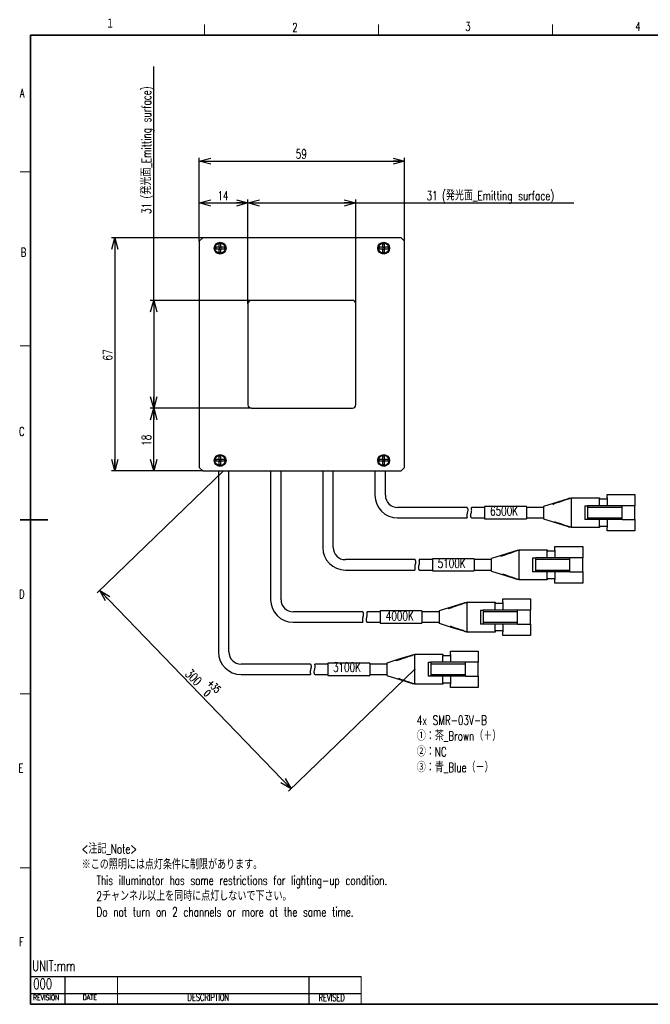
# Model space of a CAD drawing. Header units: millimetres. Extents: x 8 to 416, y 8 to 294.
# Tile 1 of 4: x 8 to 189, y 11 to 294. Entities that reach past the tile are written whole.
import ezdxf

# ---------------------------------------------------------------- set-up
doc = ezdxf.new("R2010")
doc.units = ezdxf.units.MM
doc.header["$PDSIZE"] = -1
doc.linetypes.add('PHANTOM', pattern=[12.7, 6.35, -1.27, 1.27, -1.27, 1.27, -1.27])
doc.layers.add('FORMAT', color=7, linetype='Continuous')
doc.styles.add('SLDTEXTSTYLE0', font='TXT', dxfattribs={"width": 0.7, "bigfont": 'bigfont'})
doc.dimstyles.new('SLDDIMSTYLE0', dxfattribs={"dimtxt": 3.031684, "dimasz": 3.302, "dimexe": 0, "dimexo": 0.0625, "dimgap": 0.757921, "dimtad": 1, "dimdec": 1, "dimrnd": 1e-09, "dimzin": 12, "dimdsep": 46, "dimtxsty": 'SLDTEXTSTYLE0', "dimblk1": 'OPEN30', "dimblk2": 'OPEN30', "dimsah": 1, "dimcen": 0.09, "dimadec": 0, "dimazin": 3, "dimtol": 1, "dimtp": 35, "dimtfac": 1, "dimtdec": 1, "dimtofl": 0, "dimtmove": 0, "dimatfit": 3, "dimldrblk": 'OPEN30', "dimfxl": 1, "dimfrac": 2, "dimtolj": 1, "dimarcsym": 0})
doc.dimstyles.new('SLDDIMSTYLE1', dxfattribs={"dimtxt": 3.031684, "dimasz": 3.302, "dimexe": 0, "dimexo": 0.0625, "dimgap": 0.757921, "dimtad": 1, "dimdec": 1, "dimrnd": 1e-09, "dimzin": 12, "dimdsep": 46, "dimtxsty": 'SLDTEXTSTYLE0', "dimblk1": 'OPEN30', "dimblk2": 'OPEN30', "dimsah": 1, "dimcen": 0.09, "dimadec": 0, "dimazin": 3, "dimtfac": 1, "dimtdec": 1, "dimtofl": 0, "dimtmove": 0, "dimatfit": 3, "dimldrblk": 'OPEN30', "dimfxl": 1, "dimfrac": 2, "dimtolj": 1, "dimtzin": 12, "dimarcsym": 0})

# ---------------------------------------------------------------- blocks, each defined once
blk = doc.blocks.new('SW_NOTE_0')
at = {"layer": 'FORMAT', "color": 0, "attachment_point": 1, "style": 'SLDTEXTSTYLE0'}
for s, insert, char_height in [('<注記_Note>', (0, 3.41), 2.646), ('※この照明には点灯条件に制限があります。', (0, -1.12), 2.6458), ('\u3000 This illuminator has some restrictions for lighting-up condition.', (0, -5.64), 2.6458), ('\u3000 2チャンネル以上を同時に点灯しないで下さい。', (0, -10.17), 2.6458), ('\u3000 Do not turn on 2 channels or more at the same time.', (0, -14.7), 2.6458)]:
    blk.add_mtext(s, dxfattribs=dict(at, insert=insert, char_height=char_height))
blk = doc.blocks.new('_Open30')
at = {"color": 0, "linetype": 'ByBlock', "lineweight": -2}
for p, q in [((-1, 0.267949), (0, 0)), ((0, 0), (-1, -0.267949)), ((0, 0), (-1, 0))]:
    blk.add_line(p, q, dxfattribs=at)
blk = doc.blocks.new('_D')
at = {"layer": 'FORMAT'}
for p, q in [((66.36, 163.99), (30.03, 128.93)), ((85.75, 72.63), (30.75, 129.63)), ((121.36, 106.99), (85.03, 71.93))]:
    blk.add_line(p, q, dxfattribs=at)
at = {"layer": 'FORMAT', "xscale": 3.302, "yscale": 3.302}
for p, rotation in [((30.75, 129.63), 133.9769698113), ((85.75, 72.63), 313.9769698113)]:
    blk.add_blockref('_Open30', p, dxfattribs=dict(at, rotation=rotation))
at = {"layer": 'FORMAT', "attachment_point": 1, "rotation": 313.977, "style": 'SLDTEXTSTYLE0'}
for s, insert, char_height in [('300', (57.02, 107.31), 2.646), ('+', (63.05, 104.28), 2.12), ('35', (64.03, 103.27), 2.117), ('0', (62, 101.31), 2.12)]:
    blk.add_mtext(s, dxfattribs=dict(at, insert=insert, char_height=char_height))
blk = doc.blocks.new('_D_1')
at = {"layer": 'FORMAT'}
for p, q in [((46.27, 212.99), (46.27, 280.15)), ((74.36, 212.99), (45.27, 212.99)), ((46.27, 212.99), (46.27, 181.99)), ((74.36, 181.99), (45.27, 181.99))]:
    blk.add_line(p, q, dxfattribs=at)
at = {"layer": 'FORMAT', "xscale": 3.302, "yscale": 3.302}
for p, rotation in [((46.27, 212.99, -19.48), 90), ((46.27, 181.99, -19.48), 270)]:
    blk.add_blockref('_Open30', p, dxfattribs=dict(at, rotation=rotation))
at = {"layer": 'FORMAT', "attachment_point": 1, "rotation": 90, "style": 'SLDTEXTSTYLE0'}
for s, insert, char_height in [('(発光面_Emitting surface)', (42.86, 242.27), 2.6458), ('31', (42.86, 237.83), 2.646)]:
    blk.add_mtext(s, dxfattribs=dict(at, insert=insert, char_height=char_height))
blk = doc.blocks.new('_D_2')
at = {"layer": 'FORMAT'}
for p, q in [((73.36, 211.99), (73.36, 241.99)), ((73.36, 240.99), (104.36, 240.99)), ((104.36, 211.99), (104.36, 241.99)), ((104.36, 240.99), (167.03, 240.99))]:
    blk.add_line(p, q, dxfattribs=at)
at = {"layer": 'FORMAT', "xscale": 3.302, "yscale": 3.302, "rotation": 180}
blk.add_blockref('_Open30', (73.36, 240.99, -19.48), dxfattribs=at)
at = {"layer": 'FORMAT', "xscale": 3.302, "yscale": 3.302}
blk.add_blockref('_Open30', (104.36, 240.99, -19.48), dxfattribs=at)
at = {"layer": 'FORMAT', "attachment_point": 1, "style": 'SLDTEXTSTYLE0'}
for s, insert, char_height in [('31', (124.7, 244.4), 2.646), ('(発光面_Emitting surface)', (129.14, 244.4), 2.6458)]:
    blk.add_mtext(s, dxfattribs=dict(at, insert=insert, char_height=char_height))
blk = doc.blocks.new('_D_3')
at = {"layer": 'FORMAT'}
for p, q in [((59.36, 229.99), (59.36, 253.99)), ((59.36, 252.99), (118.36, 252.99)), ((118.36, 229.99), (118.36, 253.99))]:
    blk.add_line(p, q, dxfattribs=at)
at = {"layer": 'FORMAT', "xscale": 3.302, "yscale": 3.302, "rotation": 180}
blk.add_blockref('_Open30', (59.36, 252.99, -19.48), dxfattribs=at)
at = {"layer": 'FORMAT', "xscale": 3.302, "yscale": 3.302}
blk.add_blockref('_Open30', (118.36, 252.99, -19.48), dxfattribs=at)
at = {"layer": 'FORMAT', "insert": (87.1, 256.4), "char_height": 2.646, "attachment_point": 1, "style": 'SLDTEXTSTYLE0'}
blk.add_mtext('59', dxfattribs=at)
blk = doc.blocks.new('_D_4')
at = {"layer": 'FORMAT'}
for p, q in [((60.36, 230.99), (34.13, 230.99)), ((35.13, 230.99), (35.13, 163.99)), ((60.36, 163.99), (34.13, 163.99))]:
    blk.add_line(p, q, dxfattribs=at)
at = {"layer": 'FORMAT', "xscale": 3.302, "yscale": 3.302}
for p, rotation in [((35.13, 230.99, -19.48), 90), ((35.13, 163.99, -19.48), 270)]:
    blk.add_blockref('_Open30', p, dxfattribs=dict(at, rotation=rotation))
at = {"layer": 'FORMAT', "insert": (31.72, 195.73), "char_height": 2.646, "attachment_point": 1, "rotation": 90, "style": 'SLDTEXTSTYLE0'}
blk.add_mtext('67', dxfattribs=at)
blk = doc.blocks.new('_D_5')
at = {"layer": 'FORMAT'}
for p, q in [((59.36, 229.99), (59.36, 241.99)), ((59.36, 240.99), (73.36, 240.99)), ((73.36, 211.99), (73.36, 241.99))]:
    blk.add_line(p, q, dxfattribs=at)
at = {"layer": 'FORMAT', "xscale": 3.302, "yscale": 3.302, "rotation": 180}
blk.add_blockref('_Open30', (59.36, 240.99, -19.48), dxfattribs=at)
at = {"layer": 'FORMAT', "xscale": 3.302, "yscale": 3.302}
blk.add_blockref('_Open30', (73.36, 240.99, -19.48), dxfattribs=at)
at = {"layer": 'FORMAT', "insert": (64.6, 244.4), "char_height": 2.646, "attachment_point": 1, "style": 'SLDTEXTSTYLE0'}
blk.add_mtext('14', dxfattribs=at)
blk = doc.blocks.new('_D_6')
at = {"layer": 'FORMAT'}
for p, q in [((74.36, 181.99), (45.27, 181.99)), ((46.27, 163.99), (46.27, 181.99)), ((60.36, 163.99), (45.27, 163.99))]:
    blk.add_line(p, q, dxfattribs=at)
at = {"layer": 'FORMAT', "xscale": 3.302, "yscale": 3.302}
for p, rotation in [((46.27, 181.99, -19.48), 90), ((46.27, 163.99, -19.48), 270)]:
    blk.add_blockref('_Open30', p, dxfattribs=dict(at, rotation=rotation))
at = {"layer": 'FORMAT', "insert": (42.86, 171.23), "char_height": 2.646, "attachment_point": 1, "rotation": 90, "style": 'SLDTEXTSTYLE0'}
blk.add_mtext('18', dxfattribs=at)
blk = doc.blocks.new('SW_NOTE_3')
at = {"layer": 'FORMAT', "color": 0, "attachment_point": 1, "style": 'SLDTEXTSTYLE0'}
for s, insert, char_height in [('4x SMR-03V-B', (0, 3.41), 2.6458), ('①：茶_Brown（＋）', (0, -1.12), 2.6458), ('②：NC', (0, -5.64), 2.646), ('③：青_Blue（－）', (0, -10.17), 2.6458)]:
    blk.add_mtext(s, dxfattribs=dict(at, insert=insert, char_height=char_height))

msp = doc.modelspace()

# ---------------------------------------------------------------- linework, layer by layer
at = {"color": 7, "linetype": 'Continuous', "lineweight": 25}
for p, q in [((60.3635207, 230.9913409), (59.3635206, 229.9913388)), ((59.3635206, 229.9913388), (59.3635206, 164.9913412)), ((117.3635208, 230.9913409), (60.3635207, 230.9913409)), ((65.6135202, 229.241341), (65.1135211, 229.241341)), ((65.1135211, 228.2413409), (65.1135211, 229.241341)), ((65.6135202, 228.2413409), (65.6135202, 229.241341)), ((112.6135205, 229.241341), (112.1135213, 229.241341)), ((112.1135213, 228.2413409), (112.1135213, 229.241341)), ((112.6135205, 228.2413409), (112.6135205, 229.241341)), ((118.3635209, 229.9913388), (117.3635208, 230.9913409)), ((118.3635209, 164.9913412), (118.3635209, 229.9913388)), ((64.1135209, 228.2413409), (64.1135209, 227.7413399)), ((65.1135211, 228.2413409), (64.1135209, 228.2413409)), ((65.1135211, 227.7413399), (64.1135209, 227.7413399)), ((65.1135211, 228.2413409), (65.6135202, 228.2413409)), ((65.1135211, 228.2413409), (65.1135211, 227.7413399)), ((65.1135211, 227.7413399), (65.6135202, 227.7413399)), ((65.1135211, 226.7413397), (65.1135211, 227.7413399)), ((65.6135202, 226.7413397), (65.1135211, 226.7413397)), ((66.6135204, 228.2413409), (65.6135202, 228.2413409)), ((65.6135202, 228.2413409), (65.6135202, 227.7413399)), ((65.6135202, 226.7413397), (65.6135202, 227.7413399)), ((66.6135204, 227.7413399), (65.6135202, 227.7413399)), ((66.6135204, 228.2413409), (66.6135204, 227.7413399)), ((111.1135211, 228.2413409), (111.1135211, 227.7413399)), ((112.1135213, 228.2413409), (111.1135211, 228.2413409)), ((112.1135213, 227.7413399), (111.1135211, 227.7413399)), ((112.1135213, 228.2413409), (112.1135213, 227.7413399)), ((112.1135213, 228.2413409), (112.6135205, 228.2413409)), ((112.1135213, 227.7413399), (112.6135205, 227.7413399)), ((112.1135213, 226.7413397), (112.1135213, 227.7413399)), ((112.6135205, 226.7413397), (112.1135213, 226.7413397)), ((112.6135205, 228.2413409), (112.6135205, 227.7413399)), ((113.6135206, 228.2413409), (112.6135205, 228.2413409)), ((112.6135205, 226.7413397), (112.6135205, 227.7413399)), ((113.6135206, 227.7413399), (112.6135205, 227.7413399)), ((113.6135206, 228.2413409), (113.6135206, 227.7413399)), ((103.3635203, 212.9913398), (74.3635212, 212.9913398)), ((73.363521, 211.9913396), (73.363521, 182.9913404)), ((104.3635205, 182.9913404), (104.3635205, 211.9913396)), ((74.3635212, 181.9913403), (103.3635203, 181.9913403)), ((65.1135211, 167.2413402), (64.1135209, 167.2413402)), ((64.1135209, 167.2413402), (64.1135209, 166.7413392)), ((65.6135202, 168.2413404), (65.1135211, 168.2413404)), ((65.1135211, 167.2413402), (65.1135211, 168.2413404)), ((65.1135211, 167.2413402), (65.6135202, 167.2413402)), ((65.1135211, 167.2413402), (65.1135211, 166.7413392)), ((65.6135202, 167.2413402), (65.6135202, 168.2413404)), ((66.6135204, 167.2413402), (65.6135202, 167.2413402)), ((65.6135202, 167.2413402), (65.6135202, 166.7413392)), ((66.6135204, 167.2413402), (66.6135204, 166.7413392)), ((111.1135211, 167.2413402), (111.1135211, 166.7413392)), ((112.1135213, 167.2413402), (111.1135211, 167.2413402)), ((112.6135205, 168.2413404), (112.1135213, 168.2413404)), ((112.1135213, 167.2413402), (112.1135213, 168.2413404)), ((112.1135213, 167.2413402), (112.1135213, 166.7413392)), ((112.1135213, 167.2413402), (112.6135205, 167.2413402)), ((112.6135205, 167.2413402), (112.6135205, 168.2413404)), ((112.6135205, 167.2413402), (112.6135205, 166.7413392)), ((113.6135206, 167.2413402), (112.6135205, 167.2413402)), ((113.6135206, 167.2413402), (113.6135206, 166.7413392)), ((59.3635206, 164.9913412), (60.3635207, 163.9913392)), ((65.1135211, 166.7413392), (64.1135209, 166.7413392)), ((65.1135211, 165.741339), (65.1135211, 166.7413392)), ((65.1135211, 166.7413392), (65.6135202, 166.7413392)), ((65.6135202, 165.741339), (65.1135211, 165.741339)), ((65.6135202, 165.741339), (65.6135202, 166.7413392)), ((66.6135204, 166.7413392), (65.6135202, 166.7413392)), ((112.1135213, 166.7413392), (111.1135211, 166.7413392)), ((112.1135213, 166.7413392), (112.6135205, 166.7413392)), ((112.1135213, 165.741339), (112.1135213, 166.7413392)), ((112.6135205, 165.741339), (112.1135213, 165.741339)), ((112.6135205, 165.741339), (112.6135205, 166.7413392)), ((113.6135206, 166.7413392), (112.6135205, 166.7413392)), ((117.3635208, 163.9913392), (118.3635209, 164.9913412)), ((60.3635207, 163.9913392), (117.3635208, 163.9913392)), ((64.8635205, 163.9913392), (64.8635205, 111.9913381)), ((67.863521, 111.9913381), (67.863521, 163.9913392)), ((79.8635211, 163.9913392), (79.8635211, 126.9913387)), ((82.8635207, 126.9913387), (82.8635207, 163.9913392)), ((94.8635208, 163.9913392), (94.8635208, 141.9913393)), ((97.8635204, 141.9913393), (97.8635204, 163.9913392)), ((109.8635205, 163.9913392), (109.8635205, 156.9913399)), ((112.863521, 156.9913399), (112.863521, 163.9913392)), ((166.31285, 156.2912349), (166.3131852, 156.2913392)), ((166.3131852, 156.2913392), (174.3635227, 156.2913392)), ((166.3375039, 155.9913416), (166.3367961, 155.9997161)), ((174.3635227, 156.2913392), (174.3635227, 155.9913416)), ((174.3635227, 153.9913413), (174.3635227, 155.9913416)), ((174.3635227, 155.9913416), (176.5635226, 155.9913416)), ((176.5635226, 157.2413404), (184.563524, 157.2413404)), ((176.5635226, 156.2413384), (176.5635226, 157.2413404)), ((176.5635226, 156.2413384), (176.5635226, 153.9913413)), ((184.563524, 157.2413404), (184.563524, 156.2413384)), ((184.563524, 156.2413384), (184.563524, 153.9913413)), ((136.3683928, 153.4913403), (116.3635206, 153.4913403)), ((141.3635191, 153.4913403), (137.568022, 153.4913403)), ((153.3635174, 153.7413408), (141.3635191, 153.7413408)), ((141.3635191, 153.7413408), (141.3635191, 150.2413411)), ((153.3635174, 153.7413408), (153.3635174, 150.2413411)), ((158.36352, 153.4913403), (153.3635174, 153.4913403)), ((158.36352, 153.4895819), (158.36352, 153.4991112)), ((170.1635186, 153.9913413), (170.9635173, 153.9913413)), ((170.1635186, 153.9913413), (170.1635186, 149.9913406)), ((170.9635173, 153.9913413), (170.9635173, 149.9913406)), ((180.8635209, 153.9913413), (170.9635173, 153.9913413)), ((180.8635209, 153.4913403), (170.9635173, 153.4913403)), ((180.8635209, 153.4913403), (180.8635209, 153.9913413)), ((184.563524, 153.9913413), (180.8635209, 153.9913413)), ((180.8635209, 150.4913416), (180.8635209, 153.4913403)), ((184.563524, 149.9913406), (184.563524, 153.9913413)), ((116.3635206, 150.4913416), (136.35902, 150.4913416)), ((137.5586454, 150.4913416), (141.3635191, 150.4913416)), ((141.3635191, 150.2413411), (153.3635174, 150.2413411)), ((153.3635174, 150.4913416), (158.36352, 150.4913416)), ((158.36352, 150.4835707), (158.36352, 150.4930963)), ((170.9635173, 149.9913406), (170.1635186, 149.9913406)), ((170.9635173, 150.4913416), (180.8635209, 150.4913416)), ((180.8635209, 149.9913406), (170.9635173, 149.9913406)), ((174.3635227, 147.9913403), (174.3635227, 149.9913406)), ((176.5635226, 149.9913406), (176.5635226, 147.7413398)), ((180.8635209, 149.9913406), (180.8635209, 150.4913416)), ((180.8635209, 149.9913406), (184.563524, 149.9913406)), ((184.563524, 149.9913406), (184.563524, 147.7413398)), ((166.3131852, 147.6913389), (166.31285, 147.691447)), ((174.3635227, 147.6913389), (166.3131852, 147.6913389)), ((166.3367961, 147.9829658), (166.3375039, 147.9913403)), ((174.3635227, 147.9913403), (174.3635227, 147.6913389)), ((176.5635226, 147.9913403), (174.3635227, 147.9913403)), ((176.5635226, 146.7413415), (176.5635226, 147.7413398)), ((184.563524, 147.7413398), (184.563524, 146.7413415)), ((184.563524, 146.7413415), (176.5635226, 146.7413415)), ((161.5635221, 142.2413398), (169.5635234, 142.2413398)), ((161.5635221, 141.2413415), (161.5635221, 142.2413398)), ((169.5635234, 142.2413398), (169.5635234, 141.2413415)), ((138.3635205, 138.7413402), (126.3635222, 138.7413402)), ((126.3635222, 138.7413402), (126.3635222, 135.3713159)), ((138.3635205, 138.7413402), (138.3635205, 135.3713159)), ((151.3128494, 141.2912343), (151.3131809, 141.2913386)), ((151.3131809, 141.2913386), (159.3635221, 141.2913386)), ((151.3375071, 140.991341), (151.3367955, 140.9997155)), ((155.163518, 138.9913407), (155.9635241, 138.9913407)), ((155.163518, 138.9913407), (155.163518, 134.99134)), ((155.9635241, 138.9913407), (155.9635241, 134.99134)), ((165.8635203, 138.9913407), (155.9635241, 138.9913407)), ((159.3635221, 141.2913386), (159.3635221, 140.991341)), ((159.3635221, 138.9913407), (159.3635221, 140.991341)), ((159.3635221, 140.991341), (161.5635221, 140.991341)), ((161.5635221, 141.2413415), (161.5635221, 138.9913407)), ((165.8635203, 138.4913397), (165.8635203, 138.9913407)), ((169.5635234, 138.9913407), (165.8635203, 138.9913407)), ((169.5635234, 141.2413415), (169.5635234, 138.9913407)), ((169.5635234, 134.99134), (169.5635234, 138.9913407)), ((121.368396, 138.4913397), (101.3635209, 138.4913397)), ((126.3635222, 138.4913397), (122.5680214, 138.4913397)), ((143.3635194, 138.4913397), (138.3635205, 138.4913397)), ((143.3635194, 138.4895851), (143.3635194, 138.4991106)), ((165.8635203, 138.4913397), (155.9635241, 138.4913397)), ((165.8635203, 135.491341), (165.8635203, 138.4913397)), ((101.3635209, 135.491341), (121.3590231, 135.491341)), ((122.5586486, 135.491341), (126.3635222, 135.491341)), ((126.3635222, 135.3713159), (126.3635222, 135.2413405)), ((126.3635222, 135.2413405), (138.3635205, 135.2413405)), ((138.3635205, 135.491341), (143.3635194, 135.491341)), ((138.3635205, 135.3713159), (138.3635205, 135.2413405)), ((143.3635194, 135.4835701), (143.3635194, 135.4930957)), ((151.3367955, 132.9829615), (151.3375071, 132.9913434)), ((155.9635241, 134.99134), (155.163518, 134.99134)), ((155.9635241, 135.491341), (165.8635203, 135.491341)), ((165.8635203, 134.99134), (155.9635241, 134.99134)), ((159.3635221, 132.9913434), (159.3635221, 134.99134)), ((159.3635221, 132.9913434), (159.3635221, 132.6913383)), ((161.5635221, 132.9913434), (159.3635221, 132.9913434)), ((161.5635221, 134.99134), (161.5635221, 132.7413392)), ((165.8635203, 134.99134), (165.8635203, 135.491341)), ((165.8635203, 134.99134), (169.5635234, 134.99134)), ((169.5635234, 134.99134), (169.5635234, 132.7413392)), ((151.3131809, 132.6913383), (151.3128494, 132.6914427)), ((159.3635221, 132.6913383), (151.3131809, 132.6913383)), ((161.5635221, 131.7413372), (161.5635221, 132.7413392)), ((169.5635234, 131.7413372), (161.5635221, 131.7413372)), ((169.5635234, 132.7413392), (169.5635234, 131.7413372)), ((136.3128525, 126.2912375), (136.3131803, 126.2913418)), ((136.3131803, 126.2913418), (144.3635215, 126.2913418)), ((136.3375065, 125.9913367), (136.3367987, 125.9997186)), ((144.3635215, 126.2913418), (144.3635215, 125.9913367)), ((144.3635215, 123.9913401), (144.3635215, 125.9913367)), ((144.3635215, 125.9913367), (146.5635215, 125.9913367)), ((146.5635215, 127.241343), (154.5635228, 127.241343)), ((146.5635215, 126.2413409), (146.5635215, 127.241343)), ((146.5635215, 126.2413409), (146.5635215, 123.9913401)), ((154.5635228, 127.241343), (154.5635228, 126.2413409)), ((154.5635228, 126.2413409), (154.5635228, 123.9913401)), ((106.3683954, 123.4913391), (86.3635208, 123.4913391)), ((111.3635216, 123.4913391), (107.5680208, 123.4913391)), ((123.3635199, 123.7413433), (111.3635216, 123.7413433)), ((111.3635216, 123.7413433), (111.3635216, 123.3012077)), ((111.3635216, 123.3012077), (111.3635216, 120.2413437)), ((123.3635199, 123.7413433), (123.3635199, 123.3012077)), ((128.3635226, 123.4913391), (123.3635199, 123.4913391)), ((123.3635199, 123.3012077), (123.3635199, 120.2413437)), ((128.3635226, 123.4895807), (128.3635226, 123.49911)), ((140.1635212, 123.9913401), (140.9635198, 123.9913401)), ((140.1635212, 123.9913401), (140.1635212, 119.9913394)), ((140.9635198, 123.9913401), (140.9635198, 119.9913394)), ((150.8635197, 123.9913401), (140.9635198, 123.9913401)), ((150.8635197, 123.4913391), (140.9635198, 123.4913391)), ((150.8635197, 123.4913391), (150.8635197, 123.9913401)), ((154.5635228, 123.9913401), (150.8635197, 123.9913401)), ((150.8635197, 120.4913404), (150.8635197, 123.4913391)), ((154.5635228, 119.9913394), (154.5635228, 123.9913401)), ((86.3635208, 120.4913404), (106.3590207, 120.4913404)), ((107.5586461, 120.4913404), (111.3635216, 120.4913404)), ((111.3635216, 120.2413437), (123.3635199, 120.2413437)), ((123.3635199, 120.4913404), (128.3635226, 120.4913404)), ((128.3635226, 120.4835695), (128.3635226, 120.4930988)), ((140.9635198, 119.9913394), (140.1635212, 119.9913394)), ((140.9635198, 120.4913404), (150.8635197, 120.4913404)), ((150.8635197, 119.9913394), (140.9635198, 119.9913394)), ((144.3635215, 117.9913428), (144.3635215, 119.9913394)), ((146.5635215, 119.9913394), (146.5635215, 117.7413386)), ((150.8635197, 119.9913394), (150.8635197, 120.4913404)), ((150.8635197, 119.9913394), (154.5635228, 119.9913394)), ((154.5635228, 119.9913394), (154.5635228, 117.7413386)), ((136.3131803, 117.6913378), (136.3128525, 117.6914495)), ((144.3635215, 117.6913378), (136.3131803, 117.6913378)), ((136.3367987, 117.9829609), (136.3375065, 117.9913428)), ((144.3635215, 117.9913428), (144.3635215, 117.6913378)), ((146.5635215, 117.9913428), (144.3635215, 117.9913428)), ((146.5635215, 116.7413366), (146.5635215, 117.7413386)), ((154.5635228, 116.7413366), (146.5635215, 116.7413366)), ((154.5635228, 117.7413386), (154.5635228, 116.7413366)), ((121.3131983, 111.2913412), (121.3122521, 111.2910283)), ((121.3128519, 111.2912369), (121.3131834, 111.2913412)), ((121.3131834, 111.2913412), (129.3635209, 111.2913412)), ((121.3375059, 110.9913435), (121.3367981, 110.999718)), ((129.3635209, 111.2913412), (129.3635209, 110.9913435)), ((129.3635209, 108.9913395), (129.3635209, 110.9913435)), ((129.3635209, 110.9913435), (131.5635209, 110.9913435)), ((131.5635209, 112.2413424), (139.5635222, 112.2413424)), ((131.5635209, 111.2413403), (131.5635209, 112.2413424)), ((131.5635209, 111.2413403), (131.5635209, 108.9913395)), ((139.5635222, 112.2413424), (139.5635222, 111.2413403)), ((139.5635222, 111.2413403), (139.5635222, 108.9913395)), ((91.3683945, 108.4913385), (71.3635207, 108.4913385)), ((96.3635206, 108.4913385), (92.5680202, 108.4913385)), ((108.3635212, 108.7413427), (96.3635206, 108.7413427)), ((96.3635206, 108.7413427), (96.3635206, 105.2413431)), ((108.3635212, 108.7413427), (108.3635212, 105.2413431)), ((113.3635201, 108.4913385), (108.3635212, 108.4913385)), ((113.3635201, 108.4895801), (113.3635201, 108.4991094)), ((125.1635206, 108.9913395), (125.1635206, 104.9913388)), ((125.1635206, 108.9913395), (125.9635192, 108.9913395)), ((125.9635192, 108.9913395), (125.9635192, 104.9913388)), ((135.8635191, 108.9913395), (125.9635192, 108.9913395)), ((135.8635191, 108.4913385), (125.9635192, 108.4913385)), ((135.8635191, 108.4913385), (135.8635191, 108.9913395)), ((139.5635222, 108.9913395), (135.8635191, 108.9913395)), ((135.8635191, 105.4913399), (135.8635191, 108.4913385)), ((139.5635222, 104.9913388), (139.5635222, 108.9913395)), ((71.3635207, 105.4913399), (91.3590212, 105.4913399)), ((92.5586469, 105.4913399), (96.3635206, 105.4913399)), ((96.3635206, 105.2413431), (108.3635212, 105.2413431)), ((108.3635212, 105.4913399), (113.3635201, 105.4913399)), ((113.3635201, 105.4835689), (113.3635201, 105.4930982)), ((125.9635192, 104.9913388), (125.1635206, 104.9913388)), ((125.9635192, 105.4913399), (135.8635191, 105.4913399)), ((135.8635191, 104.9913388), (125.9635192, 104.9913388)), ((129.3635209, 102.9913422), (129.3635209, 104.9913388)), ((131.5635209, 104.9913388), (131.5635209, 102.741338)), ((135.8635191, 104.9913388), (135.8635191, 105.4913399)), ((135.8635191, 104.9913388), (139.5635222, 104.9913388)), ((139.5635222, 104.9913388), (139.5635222, 102.741338)), ((121.3131834, 102.6913372), (121.3128519, 102.6914489)), ((129.3635209, 102.6913372), (121.3131834, 102.6913372)), ((121.3367981, 102.9829678), (121.3375059, 102.9913422)), ((129.3635209, 102.9913422), (129.3635209, 102.6913372)), ((131.5635209, 102.9913422), (129.3635209, 102.9913422)), ((131.5635209, 101.7413434), (131.5635209, 102.741338)), ((139.5635222, 102.741338), (139.5635222, 101.7413434)), ((139.5635222, 101.7413434), (131.5635209, 101.7413434))]:
    msp.add_line(p, q, dxfattribs=at)
at = {"color": 7, "linetype": 'Continuous', "lineweight": 25, "flags": 128}
for points in [[(165.3624166, 155.9928019), (162.3416607, 155.0488171), (158.3139886, 153.7901682)], [(158.3147709, 150.1922679), (162.3420481, 148.9337419), (165.3625135, 147.9898465)], [(150.3624198, 140.9928013), (147.3416638, 140.0488165), (143.313988, 138.7901676)], [(143.3147703, 135.1922673), (147.3420512, 133.933745), (150.3625129, 132.9898459)], [(135.3624192, 125.9928045), (132.3416632, 125.0488159), (128.3139874, 123.790167)], [(128.3147697, 120.1922667), (132.3420507, 118.9337444), (135.3625123, 117.9898453)], [(120.3624186, 110.9928039), (117.3416626, 110.0488153), (113.3139868, 108.7901664)], [(113.3147691, 105.1922661), (117.3420519, 103.9337438), (120.3625117, 102.9898447)]]:
    msp.add_lwpolyline(points, dxfattribs=at)
at = {"color": 7, "linetype": 'Continuous', "lineweight": 25}
for centre, radius in [((65.3635208, 227.99134), 1.7), ((65.3635208, 227.99134), 1.5), ((112.3635208, 227.99134), 1.7), ((112.3635208, 227.99134), 1.5), ((65.3635208, 166.99134), 1.7), ((65.3635208, 166.99134), 1.5), ((112.3635208, 166.99134), 1.7), ((112.3635208, 166.99134), 1.5)]:
    msp.add_circle(centre, radius, dxfattribs=at)
for centre, radius, start, end in [((74.3635208, 211.99134), 1, 90, 180), ((103.3635208, 211.99134), 1, 0, 90), ((74.3635208, 182.99134), 1, 180, 270), ((103.3635208, 182.99134), 1, 270, 0), ((116.3635208, 156.99134), 6.5, 180, 270), ((116.3635208, 156.99134), 3.5, 180, 270), ((101.3635208, 141.99134), 6.5, 180, 270), ((101.3635208, 141.99134), 3.5, 180, 270), ((86.3635208, 126.99134), 6.5, 180, 270), ((86.3635208, 126.99134), 3.5, 180, 270), ((71.3635208, 111.99134), 6.5, 180, 270), ((71.3635208, 111.99134), 3.5, 180, 270)]:
    msp.add_arc(centre, radius, start, end, dxfattribs=at)
for points, knots in [([(161.0216115, 154.4557881), (161.0381911, 154.4617585), (161.4502436, 154.6101414), (162.8341743, 155.0842506), (164.580698, 155.6931844), (165.9315375, 156.1595813), (166.31285, 156.2912349)], [0, 0, 0, 0, 0.0094101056, 0.2338702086, 0.7837382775, 1, 1, 1, 1]), ([(165.8199419, 156.1209258), (165.7454157, 156.1008038), (165.5989154, 156.0612488), (165.4403287, 156.0153511), (165.3624166, 155.9928019)], [0, 0, 0, 0, 0.5087098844, 1, 1, 1, 1]), ([(165.8196141, 156.1208066), (165.7450568, 156.1006815), (165.5984478, 156.0611075), (165.4401921, 156.0153095), (165.3624166, 155.9928019)], [0, 0, 0, 0, 0.5085452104, 1, 1, 1, 1]), ([(166.31285, 156.2912349), (166.3107384, 156.2871478), (166.306515, 156.2789731), (166.3078788, 156.2263879), (166.3149663, 156.1505538), (166.3255476, 156.0702288), (166.3337878, 156.0185742), (166.3367961, 155.9997161)], [0, 0, 0, 0, 0.2183366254, 0.4367050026, 0.6545336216, 0.8738766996, 1, 1, 1, 1]), ([(166.3375039, 147.9913403), (166.3405609, 148.6534685), (166.3467167, 149.9867949), (166.350889, 151.9913385), (166.3467167, 153.9958846), (166.3405609, 155.3292109), (166.3375039, 155.9913416)], [0, 0, 0, 0, 0.2482993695, 0.5, 0.7516996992, 1, 1, 1, 1]), ([(136.3683928, 153.479587), (136.3668397, 153.4833438), (136.3564067, 153.5085789), (136.4024273, 153.4027934), (136.4783816, 153.168605), (136.532324, 152.7902757), (136.498911, 152.4245246), (136.4381519, 152.2221497), (136.4224766, 152.1699388)], [0, 0, 0, 0, 0.0376663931, 0.2530131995, 0.4721758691, 0.7072018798, 0.9244607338, 1, 1, 1, 1]), ([(137.5045654, 151.8127394), (137.5468788, 151.9638666), (137.6315633, 152.2663272), (137.6644189, 152.7135535), (137.6423562, 153.0954155), (137.5954115, 153.3655952), (137.5615252, 153.4994463), (137.5667677, 153.4783018), (137.568022, 153.4732428)], [0, 0, 0, 0, 0.1834586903, 0.3671674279, 0.5477067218, 0.7380722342, 0.9373314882, 1, 1, 1, 1]), ([(158.36352, 153.4991112), (158.36352, 153.6031332), (158.36352, 153.7816632), (158.36352, 153.7824544), (158.36352, 153.7827846)], [0, 0, 0, 0, 0.5826585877, 1, 1, 1, 1]), ([(158.36352, 150.4930963), (158.36352, 150.6333296), (158.36352, 150.9159396), (158.36352, 151.5049289), (158.36352, 152.1339815), (158.36352, 152.7435025), (158.36352, 153.2016984), (158.36352, 153.4123933), (158.36352, 153.4895819)], [0, 0, 0, 0, 0.1797414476, 0.36222993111, 0.54122906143, 0.71624128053, 0.89604427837, 1, 1, 1, 1]), ([(136.4224766, 152.1699388), (136.3801632, 152.0188115), (136.2954791, 151.7163521), (136.262623, 151.2691272), (136.284686, 150.8872673), (136.3316303, 150.6170798), (136.3655169, 150.4832396), (136.3602743, 150.5043779), (136.35902, 150.5094354)], [0, 0, 0, 0, 0.1834588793, 0.3671664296, 0.5477059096, 0.7380724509, 0.9373315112, 1, 1, 1, 1]), ([(137.5586454, 150.5030912), (137.5601986, 150.4993358), (137.5706314, 150.4741096), (137.5246164, 150.5798868), (137.4486596, 150.8140732), (137.3947181, 151.1924054), (137.4281314, 151.5581546), (137.4888901, 151.7605284), (137.5045654, 151.8127394)], [0, 0, 0, 0, 0.0376662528, 0.2530132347, 0.4721753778, 0.7072030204, 0.9244606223, 1, 1, 1, 1]), ([(158.36352, 150.2009255), (158.36352, 150.1941521), (158.36352, 150.1657895), (158.36352, 150.2924421), (158.36352, 150.4408951), (158.36352, 150.4835707)], [0, 0, 0, 0, 0.1827030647, 0.7650528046, 1, 1, 1, 1]), ([(166.31285, 147.691447), (165.9315525, 147.8232396), (164.5807664, 148.2901287), (163.0042067, 148.834065), (161.8087249, 149.2520016), (161.5833853, 149.3307796)], [0, 0, 0, 0, 0.2419440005, 0.8571119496, 1, 1, 1, 1]), ([(165.3625135, 147.9898465), (165.440282, 147.9673414), (165.5985231, 147.9215486), (165.7451119, 147.8819794), (165.8196588, 147.8618567)], [0, 0, 0, 0, 0.4914558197, 1, 1, 1, 1]), ([(165.3625135, 147.9898465), (165.4404143, 147.9672995), (165.598978, 147.9214063), (165.7454715, 147.8818592), (165.819994, 147.8617412)], [0, 0, 0, 0, 0.4912906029, 1, 1, 1, 1]), ([(166.3367961, 147.9829658), (166.3337878, 147.9641064), (166.3255483, 147.9124516), (166.3149659, 147.8321271), (166.3078789, 147.7562948), (166.306515, 147.7037035), (166.3107384, 147.6955322), (166.31285, 147.691447)], [0, 0, 0, 0, 0.1261309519, 0.3454658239, 0.5632937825, 0.7816656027, 1, 1, 1, 1]), ([(143.3635194, 138.4991106), (143.3635194, 138.6031326), (143.3635194, 138.7816626), (143.3635194, 138.7824538), (143.3635194, 138.782784)], [0, 0, 0, 0, 0.5826585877, 1, 1, 1, 1]), ([(146.0216147, 139.4557875), (146.0381917, 139.4617579), (146.450235, 139.6101602), (147.8341819, 140.0842271), (149.5806963, 140.6931864), (150.9315366, 141.1595813), (151.3128494, 141.2912343)], [0, 0, 0, 0, 0.0094088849, 0.23386973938, 0.78373814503, 1, 1, 1, 1]), ([(150.819945, 141.1209252), (150.7454151, 141.1008032), (150.5989076, 141.0612483), (150.4403282, 141.0153505), (150.3624198, 140.9928013)], [0, 0, 0, 0, 0.5087103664, 1, 1, 1, 1]), ([(150.8196097, 141.1208098), (150.7450556, 141.100683), (150.5984526, 141.061106), (150.4401958, 141.0153086), (150.3624198, 140.9928013)], [0, 0, 0, 0, 0.5085450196, 1, 1, 1, 1]), ([(151.3128494, 141.2912343), (151.310736, 141.2871491), (151.3065088, 141.2789779), (151.3078781, 141.2263863), (151.3149718, 141.150554), (151.3255462, 141.0702279), (151.333787, 141.0185736), (151.3367955, 140.9997155)], [0, 0, 0, 0, 0.2183349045, 0.4367069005, 0.6545355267, 0.8738770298, 1, 1, 1, 1]), ([(151.3375071, 132.9913434), (151.3405651, 133.6534704), (151.346723, 134.9867955), (151.3508793, 136.9913391), (151.3467229, 138.9958852), (151.3405651, 140.3292116), (151.3375071, 140.991341)], [0, 0, 0, 0, 0.2482990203, 0.4999997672, 0.7517000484, 1, 1, 1, 1]), ([(121.422476, 137.1699382), (121.3801626, 137.0188109), (121.2954785, 136.7163515), (121.2626225, 136.2691267), (121.2846851, 135.8872664), (121.3316309, 135.6170805), (121.3655127, 135.4832354), (121.3602761, 135.5043796), (121.3590231, 135.5094385)], [0, 0, 0, 0, 0.1834588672, 0.3671664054, 0.5477058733, 0.7380724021, 0.9373314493, 1, 1, 1, 1]), ([(121.368396, 138.4795864), (121.3668428, 138.4833432), (121.35641, 138.5085783), (121.4024251, 138.4027927), (121.4783815, 138.1686044), (121.5323233, 137.7902751), (121.4989104, 137.424524), (121.4381513, 137.2221491), (121.422476, 137.1699382)], [0, 0, 0, 0, 0.0376663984, 0.2530130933, 0.472175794, 0.7072018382, 0.924460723, 1, 1, 1, 1]), ([(122.5586486, 135.5030906), (122.5602017, 135.4993352), (122.5706347, 135.474109), (122.5246142, 135.5798861), (122.4486596, 135.8140726), (122.394717, 136.1924049), (122.4281318, 136.5581548), (122.4888895, 136.7605303), (122.5045648, 136.8127425)], [0, 0, 0, 0, 0.0376661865, 0.2530129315, 0.4721746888, 0.7072019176, 0.9244591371, 1, 1, 1, 1]), ([(122.5045648, 136.8127425), (122.5468776, 136.9638698), (122.6315607, 137.2663295), (122.6644248, 137.7135536), (122.6423537, 138.0954149), (122.5954115, 138.3655946), (122.5615245, 138.4994457), (122.5667671, 138.4783012), (122.5680214, 138.4732422)], [0, 0, 0, 0, 0.18345891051, 0.36716661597, 0.5477061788, 0.73807191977, 0.93733141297, 1, 1, 1, 1]), ([(143.3635194, 135.4930957), (143.3635194, 135.633329), (143.3635194, 135.9159396), (143.3635194, 136.50493), (143.3635194, 137.1339819), (143.3635194, 137.7435023), (143.3635194, 138.2016974), (143.3635194, 138.4123951), (143.3635194, 138.4895851)], [0, 0, 0, 0, 0.179741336, 0.3622306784, 0.5412286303, 0.7162407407, 0.8960436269, 1, 1, 1, 1]), ([(143.3635194, 135.2009286), (143.3635194, 135.1941539), (143.3635194, 135.1657853), (143.3635194, 135.292442), (143.3635194, 135.4408946), (143.3635194, 135.4835701)], [0, 0, 0, 0, 0.1827032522, 0.7650528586, 1, 1, 1, 1]), ([(151.3128494, 132.6914427), (150.931552, 132.8232369), (149.5807677, 133.2901315), (148.0042037, 133.8340561), (146.8087243, 134.2519996), (146.5833847, 134.330779)], [0, 0, 0, 0, 0.2419441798, 0.8571117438, 1, 1, 1, 1]), ([(150.3625129, 132.9898459), (150.4402814, 132.9673405), (150.5985225, 132.9215472), (150.7451113, 132.881981), (150.8196582, 132.8618598)], [0, 0, 0, 0, 0.49145584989, 1, 1, 1, 1]), ([(150.3625129, 132.9898459), (150.440414, 132.967299), (150.5989783, 132.9214057), (150.7454687, 132.8818586), (150.8199897, 132.8617406)], [0, 0, 0, 0, 0.4912907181, 1, 1, 1, 1]), ([(151.3367955, 132.9829615), (151.3337869, 132.9641046), (151.3255458, 132.9124515), (151.3149717, 132.8321272), (151.3078782, 132.756289), (151.3065089, 132.70371), (151.3107359, 132.6955316), (151.3128494, 132.6914427)], [0, 0, 0, 0, 0.1261158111, 0.3454588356, 0.5632951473, 0.7816604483, 1, 1, 1, 1]), ([(131.0216141, 124.4557869), (131.0381923, 124.4617586), (131.4502302, 124.6101791), (132.8341874, 125.0842133), (134.5806976, 125.6931864), (135.9315384, 126.1595834), (136.3128525, 126.2912375)], [0, 0, 0, 0, 0.009409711, 0.23386976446, 0.78373749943, 1, 1, 1, 1]), ([(135.8199444, 126.1209246), (135.7454145, 126.1008042), (135.598907, 126.0612523), (135.4403276, 126.0153539), (135.3624192, 125.9928045)], [0, 0, 0, 0, 0.5087103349, 1, 1, 1, 1]), ([(135.8196129, 126.1208054), (135.7450571, 126.1006818), (135.5984512, 126.0611109), (135.440195, 126.0153124), (135.3624192, 125.9928045)], [0, 0, 0, 0, 0.5085450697, 1, 1, 1, 1]), ([(136.3128525, 126.2912375), (136.310739, 126.2871485), (136.3065117, 126.2789701), (136.3078825, 126.2263912), (136.3149703, 126.1505528), (136.3255436, 126.0702281), (136.3337886, 126.0185754), (136.3367987, 125.9997186)], [0, 0, 0, 0, 0.2183394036, 0.4367045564, 0.6545401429, 0.8738830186, 1, 1, 1, 1]), ([(136.3375065, 117.9913428), (136.3405639, 118.6534698), (136.3467208, 119.9867962), (136.3508851, 121.9913385), (136.3467208, 123.9958834), (136.3405639, 125.3292073), (136.3375065, 125.9913367)], [0, 0, 0, 0, 0.2482991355, 0.5000004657, 0.7516999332, 1, 1, 1, 1]), ([(106.4224754, 122.1699414), (106.3801631, 122.0188139), (106.295481, 121.716354), (106.2626202, 121.2691298), (106.2846879, 120.8872653), (106.3316289, 120.6170856), (106.3655139, 120.4832344), (106.3602743, 120.5043789), (106.3590207, 120.5094379)], [0, 0, 0, 0, 0.1834585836, 0.3671660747, 0.5477066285, 0.7380721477, 0.9373314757, 1, 1, 1, 1]), ([(106.3683954, 123.4795895), (106.3668422, 123.4833436), (106.3564093, 123.5085606), (106.4024272, 123.402799), (106.4783829, 123.1686017), (106.5323237, 122.7902726), (106.4989138, 122.4245226), (106.4381514, 122.222151), (106.4224754, 122.1699414)], [0, 0, 0, 0, 0.0376660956, 0.2530130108, 0.4721762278, 0.7072041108, 0.924461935, 1, 1, 1, 1]), ([(107.5586461, 120.50309), (107.5601993, 120.499336), (107.5706322, 120.4741189), (107.5246142, 120.5798805), (107.4486586, 120.8140778), (107.3947177, 121.192407), (107.4281277, 121.5581569), (107.4888901, 121.7605285), (107.5045661, 121.8127382)], [0, 0, 0, 0, 0.0376660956, 0.2530130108, 0.4721762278, 0.7072041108, 0.924461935, 1, 1, 1, 1]), ([(107.5045661, 121.8127382), (107.5468784, 121.9638656), (107.6315604, 122.2663255), (107.6644212, 122.7135497), (107.6423536, 123.0954142), (107.5954126, 123.365594), (107.5615275, 123.4994451), (107.5667672, 123.4783006), (107.5680208, 123.4732416)], [0, 0, 0, 0, 0.1834585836, 0.3671660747, 0.5477066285, 0.7380721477, 0.9373314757, 1, 1, 1, 1]), ([(128.3635226, 123.49911), (128.3635226, 123.603132), (128.3635226, 123.781662), (128.3635226, 123.7824532), (128.3635226, 123.7827834)], [0, 0, 0, 0, 0.5826585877, 1, 1, 1, 1]), ([(128.3635226, 120.4930988), (128.3635226, 120.6333322), (128.3635226, 120.9159415), (128.3635226, 121.5049286), (128.3635226, 122.1339803), (128.3635226, 122.7435013), (128.3635226, 123.2016972), (128.3635226, 123.4123921), (128.3635226, 123.4895807)], [0, 0, 0, 0, 0.1797416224, 0.3622293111, 0.5412286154, 0.7162410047, 0.8960441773, 1, 1, 1, 1]), ([(128.3635226, 120.2009243), (128.3635226, 120.1941524), (128.3635226, 120.165796), (128.3635226, 120.2924402), (128.3635226, 120.4408937), (128.3635226, 120.4835695)], [0, 0, 0, 0, 0.1827030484, 0.7650525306, 1, 1, 1, 1]), ([(136.3128525, 117.6914495), (135.9315536, 117.8232404), (134.5807639, 118.290123), (133.004208, 118.8340722), (131.8087238, 119.2520018), (131.5833841, 119.3307784)], [0, 0, 0, 0, 0.2419443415, 0.8571122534, 1, 1, 1, 1]), ([(135.3625123, 117.9898453), (135.4402808, 117.9673399), (135.5985219, 117.9215466), (135.7451107, 117.8819804), (135.8196576, 117.8618592)], [0, 0, 0, 0, 0.49145584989, 1, 1, 1, 1]), ([(135.3625123, 117.9898453), (135.4404131, 117.9672984), (135.5989768, 117.9214051), (135.7454703, 117.881858), (135.8199929, 117.86174)], [0, 0, 0, 0, 0.4912906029, 1, 1, 1, 1]), ([(136.3367987, 117.9829609), (136.3337886, 117.9641042), (136.3255436, 117.9124517), (136.3149706, 117.8321264), (136.3078823, 117.7562975), (136.3065117, 117.7037058), (136.310739, 117.6955347), (136.3128525, 117.6914495)], [0, 0, 0, 0, 0.1261178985, 0.3454623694, 0.5632871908, 0.7816621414, 1, 1, 1, 1]), ([(116.0216135, 109.4557863), (116.0381917, 109.461758), (116.4502302, 109.6101787), (117.8341879, 110.0842115), (119.5806975, 110.6931861), (120.9315378, 111.1595828), (121.3128519, 111.2912369)], [0, 0, 0, 0, 0.009409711, 0.2338700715, 0.7837374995, 1, 1, 1, 1]), ([(120.8199438, 111.120924), (120.7454158, 111.1008036), (120.5989119, 111.0612517), (120.4403288, 111.0153533), (120.3624186, 110.9928039)], [0, 0, 0, 0, 0.5087100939, 1, 1, 1, 1]), ([(120.8196123, 111.1208048), (120.7450565, 111.1006812), (120.5984506, 111.0611103), (120.4401944, 111.0153118), (120.3624186, 110.9928039)], [0, 0, 0, 0, 0.5085450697, 1, 1, 1, 1]), ([(121.3128519, 111.2912369), (121.3107384, 111.2871479), (121.3065111, 111.2789695), (121.3078819, 111.2263906), (121.3149697, 111.1505522), (121.325543, 111.0702275), (121.333788, 111.0185748), (121.3367981, 110.999718)], [0, 0, 0, 0, 0.2183394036, 0.4367045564, 0.6545401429, 0.8738830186, 1, 1, 1, 1]), ([(121.3375059, 102.9913422), (121.3405633, 103.6534692), (121.3467202, 104.9867956), (121.3508845, 106.9913379), (121.3467201, 108.9958853), (121.3405633, 110.3292116), (121.3375059, 110.9913435)], [0, 0, 0, 0, 0.2482989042, 0.5, 0.7516992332, 1, 1, 1, 1]), ([(91.3683945, 108.4795889), (91.3668415, 108.4833457), (91.3564091, 108.508581), (91.4024263, 108.4027903), (91.4783821, 108.1686035), (91.5323242, 107.7902768), (91.4989135, 107.4245243), (91.4381519, 107.2221504), (91.4224762, 107.1699408)], [0, 0, 0, 0, 0.0376664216, 0.25301370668, 0.47217658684, 0.70720153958, 0.92446217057, 1, 1, 1, 1]), ([(92.5045652, 106.8127376), (92.5468783, 106.9638648), (92.6315623, 107.2663263), (92.6644218, 107.7135542), (92.6423529, 108.0954137), (92.5954121, 108.3655936), (92.5615279, 108.4994445), (92.5667668, 108.4783), (92.5680202, 108.473241)], [0, 0, 0, 0, 0.183458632, 0.367168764, 0.5477068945, 0.7380723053, 0.9373315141, 1, 1, 1, 1]), ([(113.3635201, 108.4991094), (113.3635201, 108.6031314), (113.3635201, 108.7816614), (113.3635201, 108.7824526), (113.3635201, 108.7827828)], [0, 0, 0, 0, 0.5826585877, 1, 1, 1, 1]), ([(113.3635201, 105.4930982), (113.3635201, 105.6333316), (113.3635201, 105.9159409), (113.3635201, 106.504928), (113.3635201, 107.1339797), (113.3635201, 107.7435007), (113.3635201, 108.2016966), (113.3635201, 108.4123915), (113.3635201, 108.4895801)], [0, 0, 0, 0, 0.1797416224, 0.3622293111, 0.5412286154, 0.7162410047, 0.8960441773, 1, 1, 1, 1]), ([(91.4224762, 107.1699408), (91.3801632, 107.0188134), (91.2954798, 106.7163537), (91.2626195, 106.2691292), (91.2846884, 105.8872647), (91.3316296, 105.617085), (91.365514, 105.4832338), (91.3602748, 105.5043783), (91.3590212, 105.5094373)], [0, 0, 0, 0, 0.1834587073, 0.3671661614, 0.5477066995, 0.7380721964, 0.937331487, 1, 1, 1, 1]), ([(92.5586469, 105.5030894), (92.5602001, 105.4993354), (92.570633, 105.4741183), (92.5246147, 105.5798799), (92.4486591, 105.8140772), (92.3947171, 106.1924065), (92.4281286, 106.558156), (92.4888896, 106.7605279), (92.5045652, 106.8127376)], [0, 0, 0, 0, 0.0376660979, 0.2530130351, 0.4721762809, 0.707204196, 0.9244620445, 1, 1, 1, 1]), ([(113.3635201, 105.2009237), (113.3635201, 105.1941518), (113.3635201, 105.1657954), (113.3635201, 105.2924396), (113.3635201, 105.4408931), (113.3635201, 105.4835689)], [0, 0, 0, 0, 0.1827030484, 0.7650525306, 1, 1, 1, 1]), ([(121.3128519, 102.6914489), (120.931553, 102.8232398), (119.5807639, 103.2901221), (118.0042087, 103.8340718), (116.8087251, 104.2520012), (116.5833854, 104.3307778)], [0, 0, 0, 0, 0.2419444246, 0.8571122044, 1, 1, 1, 1]), ([(120.3625117, 102.9898447), (120.4402802, 102.9673393), (120.5985213, 102.921546), (120.7451101, 102.8819798), (120.819657, 102.8618586)], [0, 0, 0, 0, 0.49145584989, 1, 1, 1, 1]), ([(120.3625117, 102.9898447), (120.4404126, 102.9672978), (120.5989762, 102.9214045), (120.7454697, 102.8818574), (120.8199923, 102.8617394)], [0, 0, 0, 0, 0.4912906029, 1, 1, 1, 1]), ([(121.3367981, 102.9829678), (121.3337881, 102.9641085), (121.3255439, 102.9124532), (121.3149698, 102.8321259), (121.3078817, 102.7562969), (121.3065111, 102.7037052), (121.3107384, 102.6955341), (121.3128519, 102.6914489)], [0, 0, 0, 0, 0.1261319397, 0.3454728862, 0.5632942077, 0.7816656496, 1, 1, 1, 1])]:
    msp.add_open_spline(points, degree=3, knots=knots, dxfattribs=at)
at = {"layer": 'FORMAT', "color": 8, "linetype": 'Continuous', "lineweight": 18}
for p, q in [((60.8528643, 289.2218161), (60.8528643, 292.2218161)), ((110.8528643, 289.2218161), (110.8528643, 292.2218161)), ((160.8528643, 289.2218161), (160.8528643, 292.2218161)), ((10.8528643, 249.9718161), (7.8528643, 249.9718161)), ((10.8528643, 199.9718161), (7.8528643, 199.9718161)), ((10.8528643, 99.9718161), (7.8528643, 99.9718161)), ((10.8528643, 18.7218161), (10.8528643, 90.451139)), ((10.8528643, 49.9718161), (7.8528643, 49.9718161)), ((105.8528643, 18.7218161), (105.8528643, 10.7218161))]:
    msp.add_line(p, q, dxfattribs=at)
at = {"layer": 'FORMAT', "color": 8, "linetype": 'Continuous', "lineweight": 35}
for p, q in [((410.8528643, 289.2218161), (10.8528643, 289.2218161)), ((10.8528643, 149.9718161), (7.8528643, 149.9718161)), ((10.8528643, 10.7218161), (410.8528643, 10.7218161))]:
    msp.add_line(p, q, dxfattribs=at)
at = {"layer": 'FORMAT', "color": 8, "lineweight": 35}
for p, q in [((10.8528643, 10.7218161), (10.8528643, 289.2218161)), ((10.8528643, 149.9718161), (15.8528643, 149.9718161))]:
    msp.add_line(p, q, dxfattribs=at)
at = {"layer": 'FORMAT', "color": 8}
for p, q in [((10.8528643, 289.2218161), (410.8528643, 289.2218161)), ((10.8528643, 18.7218161), (105.8528643, 18.7218161)), ((20.8528643, 10.7218161), (20.8528643, 18.7218161)), ((90.8528643, 18.7218161), (90.8528643, 10.7218161)), ((105.8528643, 13.7218161), (10.8528643, 13.7218161))]:
    msp.add_line(p, q, dxfattribs=at)
at = {"layer": 'FORMAT', "color": 8, "lineweight": 18}
msp.add_line((35.8528643, 10.7218161), (35.8528643, 18.7218161), dxfattribs=at)
at = {"layer": 'FORMAT', "linetype": 'PHANTOM', "lineweight": 18}
for p in [(66.3635208, 163.99134), (121.3635208, 106.99134)]:
    msp.add_point(p, dxfattribs=at)

# ---------------------------------------------------------------- block references
at = {"layer": 'FORMAT'}
for name, p in [('SW_NOTE_3', (121.8841849, 90.2557262)), ('SW_NOTE_0', (25.5886695, 53.293494))]:
    msp.add_blockref(name, p, dxfattribs=at)

# ---------------------------------------------------------------- texts
at = {"layer": 'FORMAT', "color": 8, "attachment_point": 1, "style": 'SLDTEXTSTYLE0'}
for s, insert, char_height in [('１', (32.545266, 293.6363531), 2.5), ('2', (86.1208148, 292.6712682), 2.5), ('3', (135.8117858, 292.9530207), 2.5), ('4', (184.674545, 292.9758326), 2.5), ('A', (7.8092527, 273.7861537), 2.5), ('B', (8.0721008, 228.0524202), 2.5), ('C', (7.5652919, 176.5869947), 2.5), ('D', (7.5870831, 129.8596457), 2.5), ('E', (7.4225781, 79.8353403), 2.5), ('F', (7.5835255, 29.9053301), 2.5), ('UNIT:mm', (11.3645459, 23.2838456), 3), ('000', (11.6733424, 18.0903571), 3), ('REVISION', (11.5784693, 13.4224838), 1.5), ('DATE', (25.8803974, 13.475495), 1.5), ('DESCRIPTION', (55.9861416, 13.7494335), 2), ('REVISED', (93.6386846, 13.636547), 2)]:
    msp.add_mtext(s, dxfattribs=dict(at, insert=insert, char_height=char_height))
at = {"layer": 'FORMAT', "char_height": 2.64583333, "attachment_point": 1, "style": 'SLDTEXTSTYLE0'}
for s, insert in [('6500K', (142.9519325, 153.8042201)), ('5100K', (127.8997661, 138.7530376)), ('4000K', (112.9823126, 123.6455336)), ('3100K', (97.8025448, 108.9068629))]:
    msp.add_mtext(s, dxfattribs=dict(at, insert=insert))

# ---------------------------------------------------------------- dimensions: what is measured, and where the dimension line sits
at = {"layer": 'FORMAT'}
dim = msp.add_linear_dim(base=(46.2664244, 181.99134), p1=(74.3635208, 212.99134), p2=(74.3635208, 181.99134), angle=90, text='<> (発光面_Emitting surface)', dimstyle='SLDDIMSTYLE1', dxfattribs=at)
dim.commit()
dim.dimension.update_dxf_attribs({"geometry": '_D_1', "text_midpoint": (46.2664244, 258.99134), "dimtype": 160})
for base, p2, picture, middle in [((118.3635208, 252.99134), (118.3635208, 229.99134), '_D_3', (88.8635208, 252.99134)), ((73.3635208, 240.99134), (73.3635208, 211.99134), '_D_5', (66.3635208, 240.99134))]:
    dim = msp.add_linear_dim(base=base, p1=(59.3635208, 229.99134), p2=p2, dimstyle='SLDDIMSTYLE1', dxfattribs=at)
    dim.commit()
    dim.dimension.update_dxf_attribs({"geometry": picture, "text_midpoint": middle, "dimtype": 160})
dim = msp.add_linear_dim(base=(104.3635208, 240.99134), p1=(73.3635208, 211.99134), p2=(104.3635208, 211.99134), text='<> (発光面_Emitting surface)', dimstyle='SLDDIMSTYLE1', dxfattribs=at)
dim.commit()
dim.dimension.update_dxf_attribs({"geometry": '_D_2', "text_midpoint": (145.8666777, 240.99134), "dimtype": 160})
for base, p1, p2, angle, dimstyle, picture, middle in [((35.1290622, 163.99134), (60.3635208, 230.99134), (60.3635208, 163.99134), 90, 'SLDDIMSTYLE1', '_D_4', (35.1290622, 197.49134)), ((46.2664244, 181.99134), (60.3635208, 163.99134), (74.3635208, 181.99134), 90, 'SLDDIMSTYLE1', '_D_6', (46.2664244, 172.99134)), ((30.749115, 129.6265625), (121.3635208, 106.99134), (66.3635208, 163.99134), 313.976969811, 'SLDDIMSTYLE0', '_D', (58.249115, 101.1265625))]:
    dim = msp.add_linear_dim(base=base, p1=p1, p2=p2, angle=angle, dimstyle=dimstyle, dxfattribs=at)
    dim.commit()
    dim.dimension.update_dxf_attribs({"geometry": picture, "text_midpoint": middle, "dimtype": 160})

doc.saveas('drawing.dxf')
